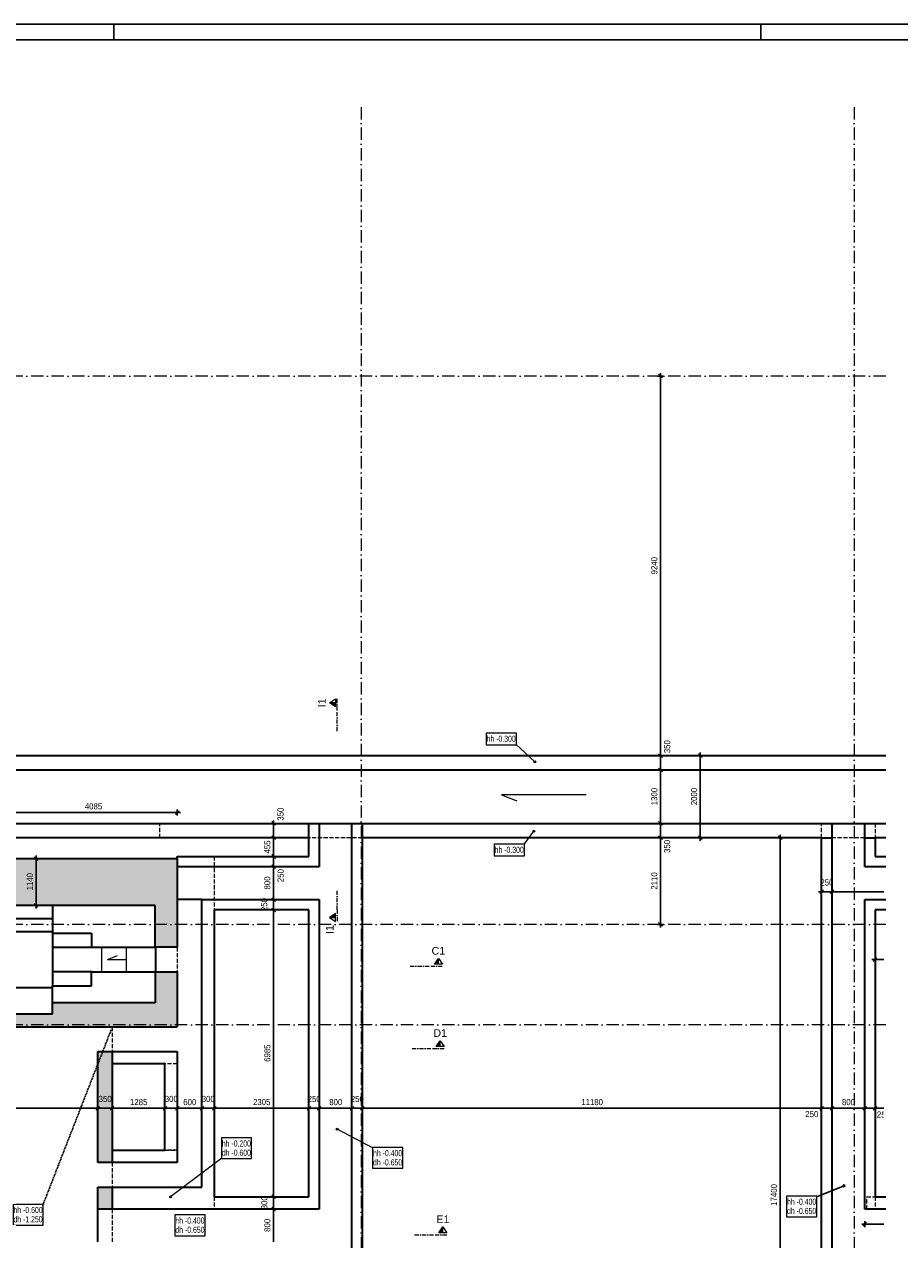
# Model space of a CAD drawing. Header units: millimetres. Extents: x 0 to 78750, y 0 to 63000.
# Tile 68 of 69: x 45072 to 66377, y 33411 to 63000. Entities that reach past the tile are written whole.
import ezdxf
from ezdxf.enums import TextEntityAlignment as Align

# ---------------------------------------------------------------- set-up
doc = ezdxf.new("R2010")
doc.units = ezdxf.units.MM
doc.header["$LTSCALE"] = 1000
for name, pattern in [('Carkovana 0.5x', [0.14, 0.1, -0.04]), ('Cerchovana 0.5x', [0.18, 0.1, -0.04, 0, -0.04]), ('Cerchovana 2x', [0.5, 0.3, -0.1, 0, -0.1]), ('Teckovana', [0.06, 0, -0.06]), ('Teckovana 0.5x', [0.04, 0, -0.04])]:
    doc.linetypes.add(name, pattern=pattern)
for name, color, linetype in [('Architektura obecně', 7, 'Continuous'), ('Kóty 1_50', 7, 'Continuous'), ('Standard', 7, 'Continuous'), ('Text obecně', 7, 'Continuous')]:
    doc.layers.add(name, color=color, linetype=linetype)
for name, color, linetype, lineweight in [('Filling', 7, 'Continuous', 13), ('Obecné05', 7, 'Continuous', 50), ('Plošné elementy obecné', 7, 'Continuous', 13), ('Rastr', 30, 'Teckovana', 18), ('Stěna', 7, 'Continuous', 35)]:
    doc.layers.add(name, color=color, linetype=linetype, lineweight=lineweight)
doc.styles.add('ARIAL', font='arial.ttf')

msp = doc.modelspace()

# ---------------------------------------------------------------- hatches: boundary and pattern name
at = {"layer": 'Filling', "linetype": 'Continuous', "lineweight": 5, "true_color": 0xe0ffe0, "transparency": 33554687}
for points in [[(48794, 42690), (44710, 42705), (44710, 43545), (42310, 43545), (42307, 42690), (36049, 42690), (36047, 38590), (48794, 38590), (48787, 39930), (48257, 39930), (48257, 39180), (45757, 39180), (45757, 38920), (37597, 38920), (37597, 41560), (42907, 41560), (42907, 43160), (44117, 43160), (44117, 41550), (48257, 41550), (48257, 40530), (48794, 40550)], [(46859, 37980), (46859, 35292), (47208, 35292), (47208, 37980)], [(46859, 34680), (46859, 34155), (47209, 34155), (47209, 34680)]]:
    msp.add_hatch(color=254, dxfattribs=at).paths.add_polyline_path(points)
at = {"layer": 'Kóty 1_50', "linetype": 'Continuous', "lineweight": 5, "transparency": 33554687}
msp.add_hatch(color=7, dxfattribs=at).paths.add_polyline_path([(65917, 36400), (65917, 36382), (65827, 36382), (65827, 36384), (65827, 36386), (65828, 36387), (65828, 36389), (65828, 36391), (65828, 36392), (65829, 36394), (65829, 36395), (65830, 36398), (65831, 36400), (65832, 36403), (65834, 36405), (65835, 36408), (65837, 36410), (65838, 36413), (65840, 36415), (65841, 36416), (65842, 36418), (65843, 36419), (65845, 36420), (65846, 36422), (65847, 36423), (65848, 36424), (65850, 36426), (65851, 36427), (65852, 36429), (65854, 36430), (65856, 36432), (65857, 36433), (65859, 36435), (65860, 36436), (65862, 36438), (65865, 36440), (65868, 36443), (65870, 36445), (65872, 36447), (65875, 36450), (65877, 36452), (65879, 36454), (65881, 36456), (65883, 36458), (65884, 36460), (65886, 36462), (65887, 36463), (65889, 36465), (65890, 36467), (65891, 36468), (65892, 36470), (65893, 36471), (65894, 36473), (65895, 36474), (65896, 36476), (65896, 36477), (65897, 36478), (65898, 36480), (65898, 36481), (65899, 36483), (65899, 36484), (65899, 36485), (65900, 36487), (65900, 36488), (65900, 36489), (65900, 36491), (65900, 36492), (65900, 36493), (65900, 36495), (65900, 36496), (65900, 36497), (65899, 36498), (65899, 36500), (65899, 36501), (65898, 36502), (65898, 36503), (65897, 36504), (65897, 36505), (65896, 36506), (65895, 36507), (65895, 36508), (65894, 36509), (65893, 36510), (65892, 36511), (65891, 36512), (65890, 36513), (65889, 36514), (65888, 36514), (65887, 36515), (65886, 36516), (65885, 36516), (65884, 36516), (65882, 36517), (65881, 36517), (65880, 36517), (65879, 36518), (65877, 36518), (65876, 36518), (65874, 36518), (65873, 36518), (65871, 36518), (65870, 36518), (65869, 36517), (65867, 36517), (65866, 36517), (65865, 36516), (65864, 36516), (65862, 36515), (65861, 36515), (65860, 36514), (65859, 36513), (65858, 36513), (65857, 36512), (65856, 36511), (65855, 36510), (65854, 36509), (65853, 36508), (65853, 36507), (65852, 36506), (65851, 36504), (65851, 36503), (65850, 36502), (65850, 36500), (65849, 36499), (65849, 36498), (65848, 36496), (65848, 36494), (65848, 36493), (65848, 36491), (65848, 36490), (65848, 36488), (65830, 36490), (65831, 36492), (65831, 36495), (65831, 36497), (65832, 36500), (65833, 36502), (65833, 36504), (65834, 36506), (65835, 36508), (65836, 36510), (65837, 36512), (65837, 36514), (65839, 36516), (65840, 36518), (65841, 36519), (65842, 36521), (65844, 36522), (65845, 36523), (65847, 36525), (65848, 36526), (65850, 36527), (65852, 36528), (65854, 36529), (65855, 36530), (65857, 36530), (65859, 36531), (65861, 36532), (65863, 36532), (65866, 36532), (65868, 36533), (65870, 36533), (65872, 36533), (65875, 36533), (65877, 36533), (65880, 36533), (65882, 36533), (65884, 36532), (65886, 36532), (65888, 36531), (65890, 36531), (65892, 36530), (65894, 36529), (65896, 36528), (65898, 36527), (65900, 36526), (65901, 36525), (65903, 36524), (65904, 36523), (65906, 36521), (65907, 36520), (65909, 36518), (65910, 36516), (65911, 36515), (65912, 36513), (65913, 36511), (65914, 36510), (65914, 36508), (65915, 36506), (65916, 36504), (65916, 36502), (65917, 36500), (65917, 36498), (65917, 36496), (65917, 36494), (65917, 36491), (65917, 36489), (65917, 36487), (65917, 36485), (65916, 36483), (65916, 36480), (65915, 36478), (65915, 36476), (65914, 36474), (65913, 36472), (65912, 36469), (65911, 36467), (65909, 36465), (65908, 36463), (65906, 36460), (65905, 36458), (65903, 36455), (65902, 36454), (65901, 36453), (65900, 36452), (65898, 36450), (65897, 36449), (65896, 36447), (65894, 36446), (65893, 36444), (65891, 36442), (65889, 36441), (65887, 36439), (65885, 36437), (65883, 36435), (65881, 36433), (65879, 36431), (65877, 36429), (65875, 36427), (65873, 36426), (65872, 36424), (65870, 36423), (65869, 36421), (65867, 36420), (65866, 36419), (65865, 36417), (65863, 36416), (65862, 36415), (65861, 36414), (65861, 36413), (65860, 36412), (65859, 36412), (65858, 36411), (65858, 36410), (65856, 36408), (65854, 36405), (65852, 36403), (65851, 36400)], flags=16)
h = msp.add_hatch(color=7, dxfattribs=at)
h.paths.add_polyline_path([(65935, 36422), (65953, 36423), (65953, 36422), (65954, 36420), (65954, 36418), (65954, 36417), (65955, 36415), (65955, 36414), (65956, 36412), (65956, 36411), (65957, 36410), (65957, 36409), (65958, 36407), (65959, 36406), (65960, 36405), (65960, 36404), (65961, 36403), (65962, 36402), (65963, 36401), (65964, 36401), (65965, 36400), (65966, 36399), (65967, 36398), (65968, 36398), (65969, 36397), (65970, 36397), (65971, 36396), (65972, 36396), (65973, 36396), (65974, 36396), (65976, 36395), (65977, 36395), (65978, 36395), (65979, 36395), (65981, 36395), (65982, 36395), (65984, 36395), (65985, 36396), (65987, 36396), (65988, 36396), (65989, 36397), (65989, 36381), (65987, 36381), (65985, 36380), (65982, 36380), (65979, 36380), (65977, 36380), (65975, 36380), (65973, 36380), (65970, 36381), (65968, 36381), (65966, 36382), (65964, 36382), (65962, 36383), (65960, 36384), (65959, 36384), (65957, 36385), (65955, 36386), (65954, 36388), (65952, 36389), (65950, 36390), (65949, 36391), (65947, 36393), (65946, 36394), (65945, 36396), (65944, 36398), (65943, 36399), (65941, 36401), (65940, 36403), (65940, 36405), (65939, 36407), (65938, 36409), (65937, 36411), (65937, 36413), (65936, 36415), (65936, 36417), (65936, 36419)], flags=16)
h.paths.add_polyline_path([(65989, 36464), (65988, 36465), (65987, 36465), (65985, 36465), (65984, 36466), (65982, 36466), (65981, 36466), (65979, 36466), (65977, 36466), (65975, 36466), (65973, 36465), (65971, 36465), (65969, 36464), (65968, 36464), (65966, 36463), (65964, 36462), (65963, 36461), (65961, 36460), (65960, 36458), (65959, 36457), (65957, 36456), (65956, 36454), (65955, 36453), (65954, 36451), (65938, 36454), (65952, 36531), (65989, 36531), (65989, 36513), (65965, 36513), (65958, 36473), (65959, 36474), (65961, 36475), (65962, 36476), (65964, 36477), (65965, 36478), (65967, 36478), (65969, 36479), (65970, 36480), (65972, 36480), (65974, 36481), (65975, 36481), (65977, 36481), (65978, 36482), (65980, 36482), (65982, 36482), (65983, 36482), (65986, 36482), (65988, 36482), (65989, 36482)], flags=16)
at = {"layer": 'Stěna', "linetype": 'Continuous', "lineweight": 5, "transparency": 33554687}
for points in [[(57475, 45048), (57491, 45064), (57481, 45058)], [(57491, 45064), (57475, 45048), (57476, 45036)], [(57491, 45064), (57476, 45036), (57502, 45065)], [(57502, 45065), (57476, 45036), (57482, 45026)], [(57502, 45065), (57482, 45026), (57512, 45059)], [(57512, 45059), (57482, 45026), (57492, 45021)], [(57512, 45059), (57492, 45021), (57518, 45049)], [(57518, 45049), (57492, 45021), (57503, 45021)], [(57518, 45049), (57503, 45021), (57519, 45038)], [(57519, 45038), (57503, 45021), (57513, 45027)], [(57453, 43356), (57493, 43340), (57457, 43367)], [(57455, 43345), (57484, 43333), (57453, 43356)], [(57453, 43356), (57484, 43333), (57493, 43340)], [(57473, 43331), (57455, 43345), (57462, 43335)], [(57455, 43345), (57473, 43331), (57484, 43333)], [(57457, 43367), (57498, 43351), (57466, 43374)], [(57457, 43367), (57493, 43340), (57498, 43351)], [(57466, 43374), (57496, 43362), (57478, 43376)], [(57466, 43374), (57498, 43351), (57496, 43362)], [(57478, 43376), (57496, 43362), (57489, 43371)], [(52668, 36091), (52675, 36122), (52665, 36102)], [(52665, 36102), (52675, 36122), (52667, 36114)], [(52676, 36083), (52686, 36125), (52668, 36091)], [(52668, 36091), (52686, 36125), (52675, 36122)], [(52676, 36083), (52698, 36123), (52686, 36125)], [(52688, 36081), (52698, 36123), (52676, 36083)], [(52688, 36081), (52706, 36115), (52698, 36123)], [(52699, 36084), (52706, 36115), (52688, 36081)], [(52699, 36084), (52709, 36104), (52706, 36115)], [(52709, 36104), (52699, 36084), (52707, 36092)], [(48632, 34433), (48609, 34464), (48607, 34452)], [(48632, 34433), (48607, 34452), (48621, 34434)], [(48621, 34434), (48607, 34452), (48611, 34442)], [(48643, 34437), (48616, 34473), (48609, 34464)], [(48643, 34437), (48609, 34464), (48632, 34433)], [(48650, 34446), (48627, 34477), (48616, 34473)], [(48650, 34446), (48616, 34473), (48643, 34437)], [(48651, 34458), (48638, 34476), (48627, 34477)], [(48651, 34458), (48627, 34477), (48650, 34446)], [(48638, 34476), (48651, 34458), (48647, 34469)]]:
    msp.add_hatch(color=7, dxfattribs=at).paths.add_polyline_path(points)
at = {"layer": 'Stěna', "linetype": 'Continuous', "lineweight": -3, "transparency": 33554687}
for points in [[(65000, 34727), (65019, 34701), (65005, 34737)], [(65008, 34706), (65000, 34727), (65001, 34715)], [(65000, 34727), (65008, 34706), (65019, 34701)], [(65005, 34737), (65030, 34703), (65014, 34744)], [(65005, 34737), (65019, 34701), (65030, 34703)], [(65014, 34744), (65040, 34710), (65025, 34746)], [(65014, 34744), (65030, 34703), (65040, 34710)], [(65025, 34746), (65040, 34710), (65044, 34720)], [(65025, 34746), (65044, 34720), (65036, 34741)], [(65036, 34741), (65044, 34720), (65043, 34732)]]:
    msp.add_hatch(color=7, dxfattribs=at).paths.add_polyline_path(points)

# ---------------------------------------------------------------- linework, layer by layer
at = {"layer": 'Architektura obecně', "color": 250, "linetype": 'Carkovana 0.5x', "lineweight": 18, "true_color": 0x3b3b3b, "transparency": 33554687}
for p, q in [((48371, 43195), (48371, 43545)), ((64477, 43195), (64477, 43545)), ((65777, 43545), (65777, 43195)), ((53297, 43195), (51997, 43195)), ((65527, 43195), (64727, 43195)), ((49694, 42740), (49694, 41440)), ((48794, 40530), (48794, 39930)), ((47209, 38590), (47209, 37990)), ((48794, 37690), (48494, 37690)), ((48494, 35590), (48794, 35590)), ((48494, 35590), (48794, 35590)), ((48794, 35590), (48494, 35590)), ((47209, 35290), (47209, 34690)), ((49694, 34455), (49694, 34155)), ((65577, 34155), (65577, 34455)), ((65577, 34455), (65777, 34455)), ((65777, 34455), (65777, 34155)), ((47209, 34155), (47209, 33355))]:
    msp.add_line(p, q, dxfattribs=at)
at = {"layer": 'Kóty 1_50', "color": 7, "linetype": 'Continuous', "lineweight": -3, "transparency": 33554687}
for p, q in [((60601, 54390), (60511, 54480)), ((60556, 54435), (60556, 54510)), ((60556, 54435), (60481, 54435)), ((60556, 54435), (60631, 54435)), ((60556, 45195), (60556, 54435)), ((60556, 45195), (60481, 45195)), ((60601, 45150), (60511, 45240)), ((60556, 45195), (60631, 45195)), ((60556, 44845), (60556, 45195)), ((61524, 45195), (61449, 45195)), ((61569, 45150), (61479, 45240)), ((61524, 45195), (61524, 45270)), ((61524, 45195), (61599, 45195)), ((60556, 44845), (60481, 44845)), ((60601, 44800), (60511, 44890)), ((60556, 44845), (60631, 44845)), ((60556, 43545), (60556, 44845)), ((44710, 43809), (48794, 43809)), ((48749, 43764), (48839, 43854)), ((48794, 43809), (48794, 43884)), ((48794, 43809), (48794, 43734)), ((48794, 43809), (48869, 43809)), ((51138, 43545), (51063, 43545)), ((51183, 43500), (51093, 43590)), ((51138, 43545), (51138, 43620)), ((51138, 43545), (51213, 43545)), ((51138, 43195), (51138, 43545)), ((60556, 43545), (60481, 43545)), ((60601, 43500), (60511, 43590)), ((60556, 43545), (60631, 43545)), ((60556, 43195), (60556, 43545)), ((51183, 43150), (51093, 43240)), ((60601, 43150), (60511, 43240)), ((61569, 43150), (61479, 43240)), ((63514, 43150), (63424, 43240)), ((63469, 43195), (63469, 43270)), ((51138, 43195), (51063, 43195)), ((51138, 43195), (51213, 43195)), ((51138, 42740), (51138, 43195)), ((60556, 43195), (60481, 43195)), ((60556, 43195), (60631, 43195)), ((61524, 43195), (61449, 43195)), ((61524, 43195), (61599, 43195)), ((61524, 43195), (61524, 43120)), ((63469, 43195), (63394, 43195)), ((63469, 43195), (63544, 43195)), ((45357, 42690), (45282, 42690)), ((45402, 42645), (45312, 42735)), ((45357, 42690), (45357, 42765)), ((45357, 42690), (45432, 42690)), ((51138, 42740), (51063, 42740)), ((51183, 42695), (51093, 42785)), ((51138, 42740), (51213, 42740)), ((51138, 42490), (51138, 42740)), ((51138, 42490), (51063, 42490)), ((51183, 42445), (51093, 42535)), ((51138, 42490), (51213, 42490)), ((51138, 41690), (51138, 42490)), ((51183, 41645), (51093, 41735)), ((64477, 41880), (64402, 41880)), ((64432, 41835), (64522, 41925)), ((64477, 41880), (64477, 41955)), ((64477, 41880), (64477, 41805)), ((64477, 41880), (64727, 41880)), ((64682, 41835), (64772, 41925)), ((64727, 41880), (64727, 41955)), ((64727, 41880), (64727, 41805)), ((64727, 41880), (65989, 41880)), ((45357, 41550), (45282, 41550)), ((45402, 41505), (45312, 41595)), ((45357, 41550), (45432, 41550)), ((45357, 41550), (45357, 41475)), ((51138, 41690), (51063, 41690)), ((51138, 41440), (51063, 41440)), ((51183, 41395), (51093, 41485)), ((51138, 41690), (51213, 41690)), ((51138, 41440), (51138, 41690)), ((51138, 41440), (51213, 41440)), ((51138, 34455), (51138, 41440)), ((60601, 41040), (60511, 41130)), ((60556, 41085), (60481, 41085)), ((60556, 41085), (60631, 41085)), ((60556, 41085), (60556, 41010)), ((65732, 40184), (65822, 40274)), ((65777, 40229), (65777, 40304)), ((65777, 40229), (65702, 40229)), ((65777, 40229), (65777, 40154)), ((65777, 40229), (65989, 40229)), ((46814, 36564), (46904, 36654)), ((46859, 36609), (46859, 36684)), ((46859, 36609), (46859, 36534)), ((47164, 36564), (47254, 36654)), ((47209, 36609), (47209, 36684)), ((47209, 36609), (47209, 36534)), ((48449, 36564), (48539, 36654)), ((48494, 36609), (48494, 36684)), ((48494, 36609), (48494, 36534)), ((48749, 36564), (48839, 36654)), ((48794, 36609), (48794, 36684)), ((48794, 36609), (48794, 36534)), ((48794, 36609), (49394, 36609)), ((49349, 36564), (49439, 36654)), ((49394, 36609), (49394, 36684)), ((49394, 36609), (49394, 36534)), ((49649, 36564), (49739, 36654)), ((49694, 36609), (49694, 36684)), ((49694, 36609), (49694, 36534)), ((49694, 36609), (51997, 36609)), ((51952, 36564), (52042, 36654)), ((51997, 36609), (51997, 36684)), ((51997, 36609), (51997, 36534)), ((51997, 36609), (52247, 36609)), ((52202, 36564), (52292, 36654)), ((52247, 36609), (52247, 36684)), ((52247, 36609), (52247, 36534)), ((52247, 36609), (53047, 36609)), ((53002, 36564), (53092, 36654)), ((53047, 36609), (53047, 36684)), ((53047, 36609), (53047, 36534)), ((53047, 36609), (53297, 36609)), ((53252, 36564), (53342, 36654)), ((53297, 36609), (53297, 36684)), ((53297, 36609), (53297, 36534)), ((64432, 36564), (64522, 36654)), ((64477, 36609), (64477, 36684)), ((64477, 36609), (64477, 36534)), ((64477, 36609), (64727, 36609)), ((64682, 36564), (64772, 36654)), ((64727, 36609), (64727, 36684)), ((64727, 36609), (64727, 36534)), ((64727, 36609), (65527, 36609)), ((65482, 36564), (65572, 36654)), ((65527, 36609), (65527, 36684)), ((65527, 36609), (65527, 36534)), ((65527, 36609), (65777, 36609)), ((65732, 36564), (65822, 36654)), ((65777, 36609), (65777, 36684)), ((65777, 36609), (65777, 36534)), ((65777, 36609), (65989, 36609)), ((51138, 34455), (51063, 34455)), ((51183, 34410), (51093, 34500)), ((51138, 34455), (51213, 34455)), ((51138, 34155), (51138, 34455)), ((51138, 34155), (51063, 34155)), ((51183, 34110), (51093, 34200)), ((51138, 34155), (51213, 34155)), ((51138, 33355), (51138, 34155)), ((65528, 33789), (65453, 33789)), ((65483, 33744), (65572, 33834)), ((65528, 33789), (65527, 33864)), ((65528, 33789), (65989, 33790)), ((65528, 33789), (65528, 33714))]:
    msp.add_line(p, q, dxfattribs=at)
for points in [[(61524, 43195), (61524, 44126), (61524, 44126), (61524, 45195)], [(60556, 41085), (60556, 42050), (60556, 42050), (60556, 42059), (60556, 42059), (60556, 42572), (60556, 42572), (60556, 43195)], [(63469, 25795), (63469, 27225), (63469, 27225), (63469, 43195)], [(45357, 41550), (45357, 41891), (45357, 41891), (45357, 42690)], [(42732, 36609), (46833, 36609), (46833, 36609), (46859, 36609)], [(46859, 36609), (47164, 36609), (47164, 36609), (47209, 36609)], [(47209, 36609), (48005, 36609), (48005, 36609), (48494, 36609)], [(48494, 36609), (48632, 36609), (48632, 36609), (48794, 36609)], [(49394, 36609), (49543, 36609), (49543, 36609), (49694, 36609)], [(53297, 36609), (56509, 36609), (56509, 36609), (64477, 36609)]]:
    msp.add_lwpolyline(points, dxfattribs=at)
at = {"layer": 'Obecné05', "color": 7, "linetype": 'Continuous', "lineweight": 5, "transparency": 33554687}
for p, q in [((58747, 44244), (56687, 44244)), ((56687, 44244), (57063, 44095)), ((47097, 40230), (47338, 40329)), ((47097, 40230), (47557, 40230))]:
    msp.add_line(p, q, dxfattribs=at)
at = {"layer": 'Obecné05', "color": 7, "linetype": 'Continuous', "lineweight": 18, "transparency": 33554687}
for p, q in [((46957, 39930), (46957, 40530)), ((47557, 39930), (47557, 40530))]:
    msp.add_line(p, q, dxfattribs=at)
at = {"layer": 'Plošné elementy obecné', "color": 7, "linetype": 'Continuous', "lineweight": 35, "transparency": 33554687}
for p, q in [((43647, 45195), (66041, 45195)), ((66041, 44845), (43647, 44845)), ((44710, 43545), (51997, 43545)), ((51997, 42740), (51997, 43545)), ((51997, 43545), (52247, 43545)), ((52247, 43545), (53047, 43545)), ((52247, 43545), (52247, 42490)), ((53047, 25795), (53047, 43545)), ((53047, 43545), (53297, 43545)), ((53297, 43545), (53297, 25795)), ((53297, 43545), (64727, 43545)), ((64727, 43545), (64727, 43195)), ((64727, 43545), (65527, 43545)), ((65527, 43195), (65527, 43545)), ((65527, 43545), (66041, 43545)), ((51997, 43195), (44710, 43195)), ((64477, 43195), (53297, 43195)), ((64477, 25795), (64477, 43195)), ((64477, 43195), (64727, 43195)), ((64727, 43195), (64727, 25795)), ((65527, 42490), (65527, 43195)), ((65527, 43195), (65777, 43195)), ((66041, 43195), (65777, 43195)), ((65777, 43195), (65777, 42740)), ((44710, 42690), (48794, 42690)), ((48794, 42690), (48794, 42740)), ((48794, 42740), (51997, 42740)), ((48794, 42690), (48794, 40530)), ((65777, 42740), (66041, 42740)), ((51997, 42490), (48794, 42490)), ((52247, 42490), (51997, 42490)), ((65777, 42490), (65527, 42490)), ((66041, 42490), (65777, 42490)), ((45757, 41550), (44110, 41550)), ((45757, 41550), (45757, 40870)), ((48257, 41550), (45757, 41550)), ((48257, 40530), (48257, 41550)), ((49394, 41690), (48794, 41690)), ((49394, 34690), (49394, 41690)), ((49394, 41690), (49694, 41690)), ((49694, 41690), (51997, 41690)), ((49694, 41440), (49694, 34455)), ((51997, 41440), (49694, 41440)), ((51997, 41690), (52247, 41690)), ((51997, 34455), (51997, 41440)), ((52247, 41690), (52247, 34155)), ((65527, 34155), (65527, 41690)), ((65527, 41690), (65777, 41690)), ((65777, 41690), (66041, 41690)), ((66041, 41440), (65777, 41440)), ((65777, 41440), (65777, 34455)), ((44110, 41230), (45757, 41230)), ((43907, 40910), (45757, 40910)), ((45757, 40870), (46707, 40870)), ((45757, 40870), (45757, 40530)), ((46707, 40870), (46707, 40530)), ((45757, 40530), (45757, 39930)), ((45757, 40530), (46707, 40530)), ((46707, 40530), (48257, 40530)), ((48794, 40530), (48257, 40530)), ((48274, 39930), (48274, 40530)), ((45757, 39930), (45757, 39590)), ((46707, 39930), (45757, 39930)), ((46707, 39590), (46707, 39930)), ((46707, 39930), (48257, 39930)), ((48257, 39930), (48794, 39930)), ((48257, 39930), (48257, 39180)), ((48794, 39930), (48794, 38590)), ((40572, 39550), (45757, 39550)), ((45757, 39180), (45757, 39590)), ((45757, 39590), (46707, 39590)), ((45757, 38910), (45757, 39180)), ((48257, 39180), (45757, 39180)), ((37587, 38910), (45757, 38910)), ((36047, 38590), (48794, 38590)), ((46859, 35290), (46859, 37990)), ((46859, 37990), (47209, 37990)), ((47209, 37990), (47209, 35290)), ((47209, 37990), (48494, 37990)), ((48494, 37990), (48794, 37990)), ((48794, 37990), (48794, 35590)), ((48494, 37690), (47209, 37690)), ((48494, 35590), (48494, 37690)), ((47209, 35590), (48494, 35590)), ((48794, 35590), (48794, 35290)), ((47209, 35290), (46859, 35290)), ((48794, 35290), (47209, 35290)), ((46859, 34155), (46859, 34690)), ((46859, 34690), (47209, 34690)), ((47209, 34690), (47209, 34155)), ((47209, 34690), (49394, 34690)), ((49694, 34455), (51997, 34455)), ((65777, 34455), (66041, 34455)), ((46859, 33355), (46859, 34155)), ((47209, 34155), (46859, 34155)), ((49394, 34155), (47209, 34155)), ((49694, 34155), (49394, 34155)), ((51997, 34155), (49694, 34155)), ((52247, 34155), (51997, 34155)), ((65777, 34155), (65527, 34155)), ((66041, 34155), (65577, 34155))]:
    msp.add_line(p, q, dxfattribs=at)
at = {"layer": 'Rastr', "color": 7, "linetype": 'Cerchovana 2x', "lineweight": 5, "transparency": 33554687}
for p, q in [((53267, 60985), (53267, 7702)), ((65267, 60985), (65267, 7702)), ((66041, 54435), (1595, 54435)), ((66041, 41085), (1595, 41085)), ((66041, 38645), (1595, 38645))]:
    msp.add_line(p, q, dxfattribs=at)
at = {"layer": 'Standard', "color": 8, "linetype": 'Continuous', "lineweight": 18, "transparency": 33554687}
for p, q in [((52642, 46482), (52502, 46482)), ((52502, 41257), (52642, 41257)), ((55152, 40115), (55152, 40256)), ((55152, 40115), (55152, 40256)), ((55152, 40115), (55152, 40256)), ((55152, 40115), (55152, 40256)), ((55195, 38114), (55195, 38254)), ((55260, 33579), (55260, 33720))]:
    msp.add_line(p, q, dxfattribs=at)
at = {"layer": 'Standard', "color": 8, "linetype": 'Cerchovana 0.5x', "lineweight": 18, "transparency": 33554687}
for p, q in [((52689, 46295), (52689, 46595)), ((52689, 45795), (52689, 46295)), ((52689, 41445), (52689, 41945)), ((52689, 41445), (52689, 41145)), ((54464, 40069), (54964, 40069)), ((54464, 40069), (54964, 40069)), ((54464, 40069), (54964, 40069)), ((54464, 40069), (54964, 40069)), ((54964, 40069), (55264, 40069)), ((54964, 40069), (55264, 40069)), ((54964, 40069), (55264, 40069)), ((54964, 40069), (55264, 40069)), ((54508, 38067), (55008, 38067)), ((55008, 38067), (55308, 38067)), ((54572, 33532), (55072, 33532)), ((55072, 33532), (55372, 33532))]:
    msp.add_line(p, q, dxfattribs=at)
at = {"layer": 'Standard', "color": 8, "linetype": 'Continuous', "lineweight": 18, "transparency": 33554687}
for points in [[(52642, 46581), (52642, 46482), (52642, 46384), (52502, 46482), (52642, 46581)], [(52635, 46482), (52635, 46397), (52514, 46482)], [(52628, 46482), (52628, 46411), (52526, 46482)], [(52621, 46482), (52621, 46424), (52539, 46482)], [(52614, 46482), (52614, 46438), (52551, 46482)], [(52607, 46482), (52607, 46451), (52563, 46482)], [(52600, 46482), (52600, 46465), (52575, 46482)], [(52593, 46482), (52593, 46478), (52588, 46482)], [(52502, 41257), (52642, 41159), (52642, 41356), (52502, 41257)], [(52635, 41257), (52635, 41342), (52514, 41257)], [(52526, 41257), (52628, 41329), (52628, 41257)], [(52621, 41257), (52621, 41315), (52539, 41257)], [(52551, 41257), (52614, 41302), (52614, 41257)], [(52607, 41257), (52607, 41288), (52563, 41257)], [(52575, 41257), (52600, 41275), (52600, 41257)], [(52593, 41257), (52593, 41261), (52588, 41257)], [(55250, 40115), (55152, 40115), (55053, 40115), (55152, 40256), (55250, 40115)], [(55250, 40115), (55152, 40115), (55053, 40115), (55152, 40256), (55250, 40115)], [(55250, 40115), (55152, 40115), (55053, 40115), (55152, 40256), (55250, 40115)], [(55250, 40115), (55152, 40115), (55053, 40115), (55152, 40256), (55250, 40115)], [(55152, 40122), (55067, 40122), (55152, 40244)], [(55152, 40122), (55067, 40122), (55152, 40244)], [(55152, 40122), (55067, 40122), (55152, 40244)], [(55152, 40122), (55067, 40122), (55152, 40244)], [(55152, 40130), (55080, 40130), (55152, 40232)], [(55152, 40130), (55080, 40130), (55152, 40232)], [(55152, 40130), (55080, 40130), (55152, 40232)], [(55152, 40130), (55080, 40130), (55152, 40232)], [(55152, 40137), (55094, 40137), (55152, 40219)], [(55152, 40137), (55094, 40137), (55152, 40219)], [(55152, 40137), (55094, 40137), (55152, 40219)], [(55152, 40137), (55094, 40137), (55152, 40219)], [(55152, 40144), (55107, 40144), (55152, 40207)], [(55152, 40144), (55107, 40144), (55152, 40207)], [(55152, 40144), (55107, 40144), (55152, 40207)], [(55152, 40144), (55107, 40144), (55152, 40207)], [(55152, 40151), (55121, 40151), (55152, 40195)], [(55152, 40151), (55121, 40151), (55152, 40195)], [(55152, 40151), (55121, 40151), (55152, 40195)], [(55152, 40151), (55121, 40151), (55152, 40195)], [(55152, 40158), (55134, 40158), (55152, 40183)], [(55152, 40158), (55134, 40158), (55152, 40183)], [(55152, 40158), (55134, 40158), (55152, 40183)], [(55152, 40158), (55134, 40158), (55152, 40183)], [(55152, 40165), (55148, 40165), (55152, 40170)], [(55152, 40165), (55148, 40165), (55152, 40170)], [(55152, 40165), (55148, 40165), (55152, 40170)], [(55152, 40165), (55148, 40165), (55152, 40170)], [(55293, 38114), (55195, 38114), (55097, 38114), (55195, 38254), (55293, 38114)], [(55195, 38121), (55110, 38121), (55195, 38242)], [(55195, 38128), (55124, 38128), (55195, 38230)], [(55195, 38135), (55137, 38135), (55195, 38218)], [(55195, 38142), (55150, 38142), (55195, 38205)], [(55195, 38149), (55164, 38149), (55195, 38193)], [(55195, 38156), (55177, 38156), (55195, 38181)], [(55195, 38163), (55191, 38163), (55195, 38168)], [(55358, 33579), (55260, 33579), (55161, 33579), (55260, 33720), (55358, 33579)], [(55260, 33586), (55175, 33586), (55260, 33708)], [(55260, 33593), (55188, 33593), (55260, 33696)], [(55260, 33600), (55202, 33600), (55260, 33683)], [(55260, 33607), (55215, 33607), (55260, 33671)], [(55260, 33615), (55229, 33615), (55260, 33659)], [(55260, 33622), (55242, 33622), (55260, 33647)], [(55260, 33629), (55256, 33629), (55260, 33634)]]:
    msp.add_lwpolyline(points, dxfattribs=at)
at = {"layer": 'Stěna', "color": 7, "linetype": 'Continuous', "lineweight": -3, "transparency": 33554687}
for p, q in [((47250, 63000), (47250, 62625)), ((63000, 63000), (63000, 62625)), ((64349, 34455), (65022, 34724))]:
    msp.add_line(p, q, dxfattribs=at)
at = {"layer": 'Stěna', "color": 7, "linetype": 'Continuous', "lineweight": 5, "transparency": 33554687}
for p, q in [((57036, 45477), (57497, 45043)), ((57231, 43024), (57475, 43353)), ((53560, 35639), (52687, 36103)), ((49879, 35399), (48629, 34455))]:
    msp.add_line(p, q, dxfattribs=at)
at = {"layer": 'Stěna', "color": 7, "linetype": 'Continuous', "lineweight": -3, "transparency": 33554687}
for points in [[(0, 0), (78750, 0), (78750, 63000), (0, 63000), (0, 0)], [(375, 375), (78375, 375), (78375, 62625), (375, 62625), (375, 375)]]:
    msp.add_lwpolyline(points, close=True, dxfattribs=at)
at = {"layer": 'Stěna', "color": 7, "linetype": 'Continuous', "lineweight": 5, "transparency": 33554687}
for points in [[(56312, 45462), (57048, 45462), (57048, 45742), (56312, 45742), (56312, 45462)], [(56507, 42759), (57243, 42759), (57243, 43039), (56507, 43039), (56507, 42759)], [(49867, 35384), (50603, 35384), (50603, 35889), (49867, 35889), (49867, 35384)], [(53548, 35149), (54284, 35149), (54284, 35654), (53548, 35654), (53548, 35149)], [(63625, 33965), (64361, 33965), (64361, 34470), (63625, 34470), (63625, 33965)], [(48737, 33507), (49473, 33507), (49473, 34012), (48737, 34012), (48737, 33507)]]:
    msp.add_lwpolyline(points, dxfattribs=at)
for centre in [(57497, 45043), (57475, 43353), (52687, 36103), (48629, 34455)]:
    msp.add_circle(centre, 22.5, dxfattribs=at)
at = {"layer": 'Stěna', "color": 7, "linetype": 'Continuous', "lineweight": -3, "transparency": 33554687}
msp.add_circle((65022, 34724), 22.5, dxfattribs=at)
at = {"layer": 'Text obecně', "color": 7, "linetype": 'Teckovana 0.5x', "lineweight": 5, "transparency": 33554687}
msp.add_line((45521, 34253), (47209, 38584), dxfattribs=at)
at = {"layer": 'Text obecně', "color": 7, "linetype": 'Continuous', "lineweight": 5, "transparency": 33554687}
msp.add_lwpolyline([(44797, 33763), (45533, 33763), (45533, 34268), (44797, 34268), (44797, 33763)], dxfattribs=at)

# ---------------------------------------------------------------- texts
at = {"layer": 'Kóty 1_50', "color": 7, "linetype": 'Continuous', "lineweight": 5, "transparency": 33554687, "style": 'ARIAL'}
for s, width, p, p2 in [('9240', 0.909894, (60479, 49608), (60479, 50031)), ('350', 0.909891, (60792, 45255), (60792, 45572)), ('1300', 0.909884, (60479, 43988), (60479, 44411)), ('2000', 0.909884, (61447, 43988), (61447, 44411)), ('350', 0.909877, (51382, 43612), (51382, 43929)), ('455', 0.909864, (51061, 42813), (51061, 43130)), ('350', 0.909864, (60792, 42827), (60792, 43145)), ('1140', 0.909884, (45280, 41913), (45280, 42336)), ('250', 0.909864, (51385, 42116), (51385, 42433)), ('2110', 0.909874, (60479, 41933), (60479, 42356)), ('800', 0.909891, (51061, 41936), (51061, 42254)), ('250', 0.909891, (50986, 41411), (50986, 41729)), ('6985', 0.909884, (51061, 37740), (51061, 38163)), ('17400', 0.90988, (63391, 34235), (63391, 34764)), ('300', 0.909891, (50986, 34151), (50986, 34469)), ('800', 0.909891, (51061, 33601), (51061, 33919))]:
    msp.add_text(s, height=150, rotation=90, dxfattribs=dict(at, width=width)).set_placement(p, p2, align=Align.FIT)
for s, width, p, p2 in [('4085', 0.909874, (46544, 43887), (46968, 43887)), ('250', 0.909891, (64447, 42033), (64765, 42033)), ('350', 0.909891, (46880, 36762), (47198, 36762)), ('1285', 0.909884, (47644, 36686), (48067, 36686)), ('300', 0.909877, (48490, 36762), (48808, 36762)), ('600', 0.909877, (48940, 36686), (49258, 36686)), ('300', 0.909877, (49390, 36762), (49708, 36762)), ('2305', 0.909884, (50638, 36687), (51061, 36687)), ('250', 0.909891, (51968, 36761), (52285, 36761)), ('800', 0.909891, (52493, 36686), (52810, 36686)), ('250', 0.909891, (53018, 36761), (53335, 36761)), ('11180', 0.90988, (58627, 36686), (59156, 36686)), ('800', 0.909891, (64972, 36686), (65290, 36686)), ('250', 0.909877, (64080, 36394), (64398, 36394))]:
    msp.add_text(s, height=150, dxfattribs=dict(at, width=width)).set_placement(p, p2, align=Align.FIT)
at = {"layer": 'Standard', "color": 7, "linetype": 'Continuous', "lineweight": -3, "transparency": 33554687, "style": 'ARIAL'}
for width, p, p2 in [(1.000557, (52408, 46373), (52408, 46591)), (1.000536, (52598, 40855), (52598, 41073))]:
    msp.add_text('I1', height=187.5, rotation=90, dxfattribs=dict(at, width=width)).set_placement(p, p2, align=Align.FIT)
for s, width, p, p2 in [('C1', 1.001018, (54983, 40350), (55318, 40350)), ('C1', 1.001018, (54983, 40350), (55318, 40350)), ('C1', 1.001018, (54983, 40350), (55318, 40350)), ('C1', 1.001018, (54983, 40350), (55318, 40350)), ('D1', 1.001004, (55026, 38348), (55361, 38348)), ('E1', 1.001062, (55099, 33814), (55419, 33814))]:
    msp.add_text(s, height=187.5, dxfattribs=dict(at, width=width)).set_placement(p, p2, align=Align.FIT)
at = {"layer": 'Stěna', "color": 7, "linetype": 'Continuous', "lineweight": 5, "transparency": 33554687, "style": 'ARIAL'}
for s, width, p, p2 in [('hh -0.300', 0.800537, (56324, 45532), (57032, 45532)), ('hh -0.300', 0.800531, (56519, 42829), (57228, 42829)), ('hh -0.200', 0.800526, (49879, 35679), (50587, 35679)), ('dh -0.600', 0.800526, (49879, 35454), (50587, 35454)), ('hh -0.400', 0.800531, (53560, 35444), (54268, 35444)), ('dh -0.650', 0.800537, (53560, 35219), (54268, 35219)), ('hh -0.400', 0.800537, (63637, 34260), (64346, 34260)), ('dh -0.650', 0.800537, (63637, 34035), (64346, 34035)), ('dh -0.650', 0.800537, (48749, 33577), (49457, 33577)), ('hh -0.400', 0.800537, (48749, 33802), (49457, 33802))]:
    msp.add_text(s, height=150, dxfattribs=dict(at, width=width)).set_placement(p, p2, align=Align.FIT)
at = {"layer": 'Text obecně', "color": 7, "linetype": 'Continuous', "lineweight": 5, "transparency": 33554687, "style": 'ARIAL', "width": 0.800526}
for s, p, p2 in [('hh -0.600', (44809, 34058), (45517, 34058)), ('dh -1.250', (44809, 33833), (45517, 33833))]:
    msp.add_text(s, height=150, dxfattribs=at).set_placement(p, p2, align=Align.FIT)

doc.saveas('drawing.dxf')
